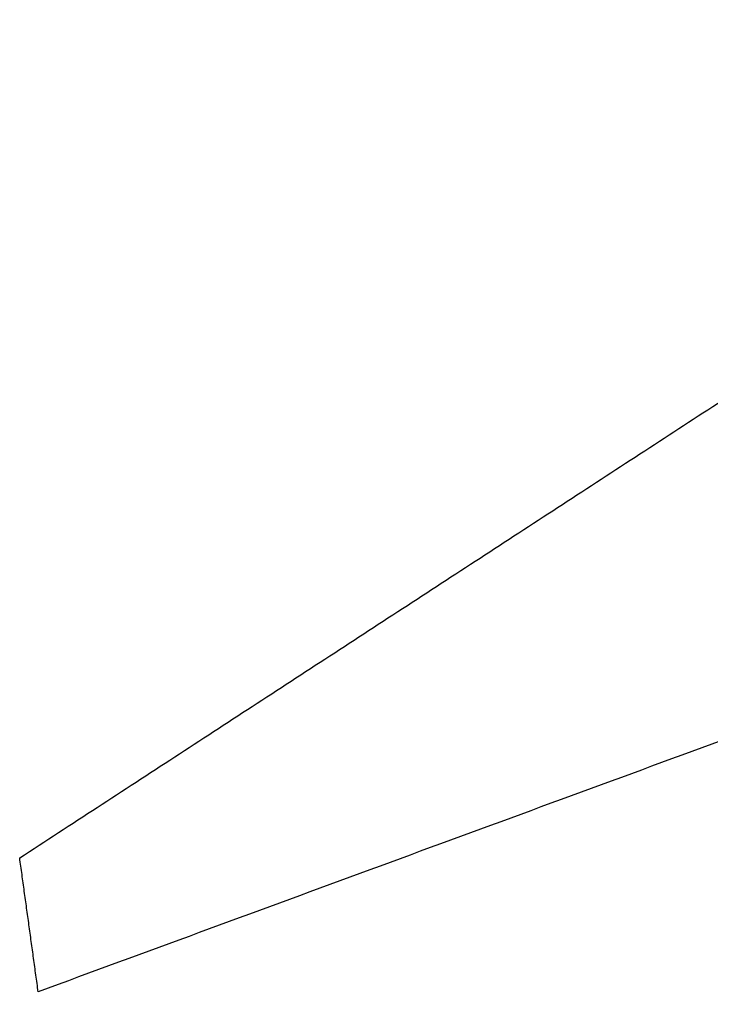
# Model space of a CAD drawing. Header units: millimetres. Extents: x -281 to 347, y -564 to 226.
# Tile 18 of 256: x -221.543 to -221.279, y -296.721 to -296.345. Entities that reach past the tile are written whole.
import ezdxf

# ---------------------------------------------------------------- set-up
doc = ezdxf.new("R2010")
doc.units = ezdxf.units.MM
doc.layers.add('Layer 01', color=18, linetype='Continuous', true_color=0x000000)

# ---------------------------------------------------------------- blocks, each defined once
blk = doc.blocks.new('10CP307DZ')
at = {"layer": 'Layer 01', "extrusion": (0, 1, 0)}
for centre, end in [((0, 0, -67.83190767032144), 89.99999999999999), ((0, 0, -70.33190767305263), 90)]:
    blk.add_arc(centre, 22.39999999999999, 270, end, dxfattribs=at)
at = {"layer": 'Layer 01'}
blk.add_rational_spline([(-1.98e-14, -67.33190766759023, 22.39999999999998), (-3.547811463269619, -67.38316194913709, 22.39999999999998), (-6.921980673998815, -67.43190766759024, 21.30366596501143), (-13.84396134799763, -67.53190766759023, 19.05457810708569), (-18.12198067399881, -67.63190766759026, 13.1663896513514), (-22.39999999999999, -67.73190766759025, 7.278201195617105), (-22.39999999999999, -67.83190766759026)], [0.9755282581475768, 0.9755282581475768, 1, 0.9510565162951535, 1, 0.9510565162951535, 1], degree=2, knots=[-36.21188057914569, -36.21188057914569, -36.21188057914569, -29.11555258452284, -29.11555258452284, -14.55777629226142, -14.55777629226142, 0, 0, 0], dxfattribs=at)
blk = doc.blocks.new('10CP307GZ')
at = {"layer": 'Layer 01'}
for points in [[(-7.28740308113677, 22.42832049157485, 5.975000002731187), (-7.28740308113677, 22.42832049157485, 5.850000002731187), (-7.28740308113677, 22.42832049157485, 5.725000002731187)], [(-7.28740308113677, 22.42832049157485, 7.725000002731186), (-7.120142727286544, 21.9135460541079, 7.412500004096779), (-6.952882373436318, 21.39877161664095, 7.100000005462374)], [(-7.28740308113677, 22.42832049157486, 5.725000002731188), (-7.120142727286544, 21.9135460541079, 5.412500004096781), (-6.952882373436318, 21.39877161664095, 5.100000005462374)], [(-6.95288237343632, 21.39877161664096, 6.600000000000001), (-7.120142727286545, 21.9135460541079, 6.287500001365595), (-7.28740308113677, 22.42832049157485, 5.975000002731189)]]:
    blk.add_open_spline(points, degree=2, dxfattribs=at)
blk = doc.blocks.new('PL307ABINT')
at = {"layer": 'Layer 01', "extrusion": (-0.9229887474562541, 0.05291687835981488, 0.3811713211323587), "rotation": 282.7620879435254}
blk.add_blockref('10CP307DZ', (1432.250466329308, 70.88386449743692, 155.7207440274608), dxfattribs=at)
at = {"layer": 'Layer 01', "extrusion": (0.02823984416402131, -0.9785163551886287, 0.2042259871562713), "rotation": 44.56152783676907}
blk.add_blockref('10CP307GZ', (-239.706988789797, -167.107842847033, 1342.194339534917), dxfattribs=at)

msp = doc.modelspace()

# ---------------------------------------------------------------- block references
at = {"layer": 'Layer 01', "extrusion": (0, -1, 0)}
msp.add_blockref('PL307ABINT', (0, 1307.439505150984, 174.332686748), dxfattribs=at)

doc.saveas('drawing.dxf')
